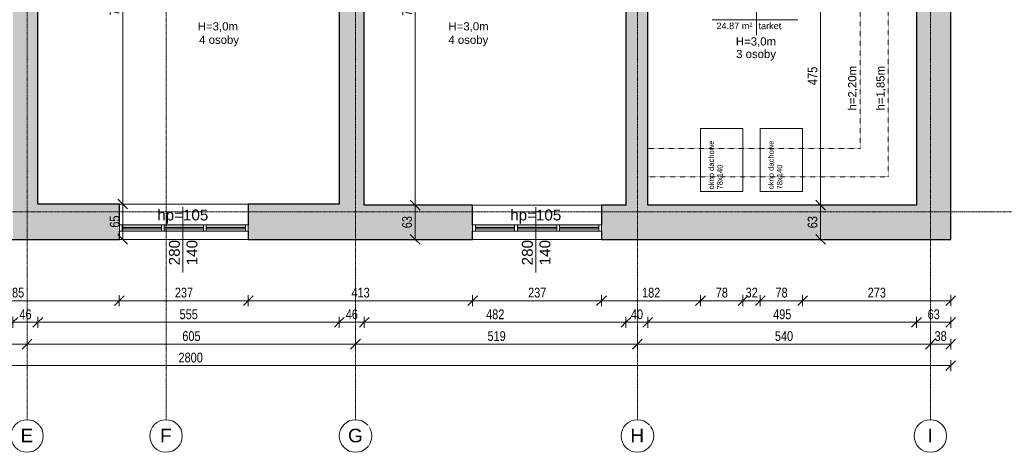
# Model space of a CAD drawing. Header units: centimetres. Extents: x 14827 to 20103, y -10807 to -8443.
# Tile 9 of 21: x 16206 to 18019, y -10807 to -10012. Entities that reach past the tile are written whole.
import ezdxf

# ---------------------------------------------------------------- set-up
doc = ezdxf.new("R2010")
doc.units = ezdxf.units.CM
doc.linetypes.add('Aligning Line 1_8_', pattern=[0.635, 0.3175, -0.3175])
doc.linetypes.add('Linia siatki', pattern=[0.9925, 0.47, -0.2175, 0.0875, -0.2175])
for name, color, linetype, lineweight in [('A-ANNO-DIMS', 211, 'Continuous', 9), ('A-ANNO-DIMS-100', 211, 'Continuous', 9), ('A-AREA-IDEN', 2, 'Continuous', 9), ('A-DETL', 90, 'Continuous', 9), ('A-DETL-THIN', 151, 'Continuous', 9), ('A-GLAZ', 151, 'Continuous', 9), ('A-WALL', 113, 'Continuous', 9), ('A-WALL-PATT', 111, 'Continuous', 25), ('G-ANNO-TEXT', 231, 'Continuous', 9), ('I-WALL', 2, 'Continuous', 9), ('S-GRID', 1, 'Continuous', 9), ('S-GRID-IDEN', 1, 'Continuous', 9)]:
    doc.layers.add(name, color=color, linetype=linetype, lineweight=lineweight)
doc.styles.add('Arial', font='arial.ttf', dxfattribs={"height": 25})
doc.styles.add('Arial_1', font='arial.ttf', dxfattribs={"height": 12})
doc.styles.add('Arial_2', font='arial.ttf', dxfattribs={"width": 0.8, "height": 18})
doc.styles.add('Arial_3', font='arial.ttf', dxfattribs={"height": 10})
doc.styles.add('Arial_4', font='arial.ttf', dxfattribs={"height": 15})
doc.styles.add('Arial_5', font='arial.ttf', dxfattribs={"height": 20})
doc.dimstyles.new('Przekątna_-_1_8_mm_Arial', dxfattribs={"dimscale": 30.48, "dimtxt": 18.364669, "dimasz": 0.590551, "dimexe": 0.328084, "dimexo": 0.0625, "dimgap": 0.016404, "dimtad": 1, "dimdec": 0, "dimdsep": 46, "dimtxsty": 'Arial_2', "dimblk1": 'OBLIQUE', "dimblk2": 'OBLIQUE', "dimsah": 1, "dimcen": 0.09, "dimazin": 0, "dimtfac": 1, "dimtdec": 4, "dimtix": 1, "dimtmove": 0, "dimatfit": 3, "dimfxl": 0.328084, "dimfxlon": 1, "dimtvp": 1, "dimtolj": 1, "dimtzin": 0, "dimarcsym": 2})

# ---------------------------------------------------------------- blocks, each defined once
blk = doc.blocks.new('Aluminum_2 szybowe - 160x140 wymiana-631342-6_Poziom posadzka II pietra')
at = {"layer": 'A-GLAZ'}
h = blk.add_hatch(color=256, dxfattribs=at)
h.paths.add_polyline_path([(-59.7, 20.2), (-132.1, 20.2), (-132.1, 15.7), (-59.7, 15.7)])
h.paths.add_polyline_path([(-132.1, 13.2), (-132.1, 8.7), (-59.7, 8.7), (-59.7, 13.2)])
h = blk.add_hatch(color=256, dxfattribs=at)
h.paths.add_polyline_path([(17.8, 20.2), (-54.6, 20.2), (-54.6, 15.7), (17.8, 15.7)])
h.paths.add_polyline_path([(-54.6, 13.2), (-54.6, 8.7), (17.8, 8.7), (17.8, 13.2)])
at = {"layer": 'A-GLAZ', "lineweight": 18}
for p, q in [((-132.1, 20.2), (-137.2, 20.2)), ((-137.2, 20.2), (-137.2, 8.7)), ((-132.1, 8.7), (-132.1, 20.2)), ((-54.6, 20.2), (-59.7, 20.2)), ((-59.7, 20.2), (-59.7, 8.7)), ((-54.6, 8.7), (-54.6, 20.2)), ((22.8, 20.2), (17.8, 20.2)), ((17.8, 20.2), (17.8, 8.7)), ((22.8, 8.7), (22.8, 20.2)), ((-137.2, 8.7), (-132.1, 8.7)), ((-59.7, 15.7), (-132.1, 15.7)), ((-132.1, 15.7), (-132.1, 13.2)), ((-132.1, 13.2), (-59.7, 13.2)), ((-59.7, 13.2), (-59.7, 15.7)), ((-59.7, 8.7), (-54.6, 8.7)), ((17.8, 15.7), (-54.6, 15.7)), ((-54.6, 15.7), (-54.6, 13.2)), ((-54.6, 13.2), (17.8, 13.2)), ((17.8, 13.2), (17.8, 15.7)), ((17.8, 8.7), (22.8, 8.7))]:
    blk.add_line(p, q, dxfattribs=at)
at = {"layer": 'A-GLAZ'}
for p, q in [((-132.1, 20.2), (-59.7, 20.2)), ((-54.6, 20.2), (17.8, 20.2)), ((-59.7, 8.7), (-132.1, 8.7)), ((17.8, 8.7), (-54.6, 8.7))]:
    blk.add_line(p, q, dxfattribs=at)
blk = doc.blocks.new('Aluminum_2 szybowe - 160x140 wymiana-631481-6_Poziom posadzka II pietra')
at = {"layer": 'A-GLAZ'}
h = blk.add_hatch(color=256, dxfattribs=at)
h.paths.add_polyline_path([(-59.7, -19.2), (-59.7, -14.7), (-132.1, -14.7), (-132.1, -19.2)])
h.paths.add_polyline_path([(-132.1, -12.2), (-59.7, -12.2), (-59.7, -7.7), (-132.1, -7.7)])
h = blk.add_hatch(color=256, dxfattribs=at)
h.paths.add_polyline_path([(17.8, -19.2), (17.8, -14.7), (-54.6, -14.7), (-54.6, -19.2)])
h.paths.add_polyline_path([(-54.6, -12.2), (17.8, -12.2), (17.8, -7.7), (-54.6, -7.7)])
at = {"layer": 'A-GLAZ', "lineweight": 18}
for p, q in [((-137.2, -7.7), (-132.1, -7.7)), ((-137.2, -19.2), (-137.2, -7.7)), ((-132.1, -7.7), (-132.1, -19.2)), ((-132.1, -12.2), (-59.7, -12.2)), ((-132.1, -14.7), (-132.1, -12.2)), ((-59.7, -14.7), (-132.1, -14.7)), ((-59.7, -7.7), (-54.6, -7.7)), ((-59.7, -19.2), (-59.7, -7.7)), ((-59.7, -12.2), (-59.7, -14.7)), ((-54.6, -7.7), (-54.6, -19.2)), ((-54.6, -12.2), (17.8, -12.2)), ((-54.6, -14.7), (-54.6, -12.2)), ((17.8, -14.7), (-54.6, -14.7)), ((17.8, -7.7), (22.8, -7.7)), ((17.8, -19.2), (17.8, -7.7)), ((17.8, -12.2), (17.8, -14.7)), ((22.8, -7.7), (22.8, -19.2)), ((-132.1, -19.2), (-137.2, -19.2)), ((-54.6, -19.2), (-59.7, -19.2)), ((22.8, -19.2), (17.8, -19.2))]:
    blk.add_line(p, q, dxfattribs=at)
at = {"layer": 'A-GLAZ'}
for p, q in [((-59.7, -7.7), (-132.1, -7.7)), ((17.8, -7.7), (-54.6, -7.7)), ((-132.1, -19.2), (-59.7, -19.2)), ((-54.6, -19.2), (17.8, -19.2))]:
    blk.add_line(p, q, dxfattribs=at)
blk = doc.blocks.new('Siatka - M_Symbol siatki - okrąg-11506-6_Poziom posadzka II pietra')
at = {"layer": 'S-GRID-IDEN'}
blk.add_circle((0, 0), 0.3, dxfattribs=at)
blk = doc.blocks.new('Etyk_pom_1_mala - Etyk_pom_1_mala-219433-6_Poziom posadzka II pietra')
at = {"layer": 'A-AREA-IDEN'}
for p, q in [((-0.096, 0.144), (-0.096, -0.378)), ((-0.915, -0.101), (0.666, -0.101))]:
    blk.add_line(p, q, dxfattribs=at)
blk = doc.blocks.new('DIMBLOCK76-6_Poziom posadzka II pietra')
at = {"layer": 'A-ANNO-DIMS-100'}
for p, q in [((16005.1, -10528.5), (15996.1, -10537.5)), ((16005.1, -10528.5), (16005.1, -10518.5)), ((16005.1, -10528.5), (16014.1, -10519.5)), ((16005.1, -10528.5), (16389.6, -10528.5)), ((16005.1, -10528.5), (16005.1, -10538.5)), ((16389.6, -10528.5), (16380.6, -10537.5)), ((16389.6, -10528.5), (16389.6, -10518.5)), ((16389.6, -10528.5), (16398.6, -10519.5)), ((16389.6, -10528.5), (16389.6, -10538.5))]:
    blk.add_line(p, q, dxfattribs=at)
at = {"layer": 'A-ANNO-DIMS-100', "color": 0, "insert": (16180.8, -10504.6), "char_height": 18, "width": 39.668, "attachment_point": 1, "line_spacing_factor": 0.941778, "style": 'Arial_2'}
blk.add_mtext('385', dxfattribs=at)
blk = doc.blocks.new('_Oblique')
at = {"color": 0, "linetype": 'ByBlock', "lineweight": -2}
blk.add_line((-0.5, -0.5), (0.5, 0.5), dxfattribs=at)
blk = doc.blocks.new('DIMBLOCK77-6_Poziom posadzka II pietra')
at = {"layer": 'A-ANNO-DIMS-100'}
for p, q in [((16389.6, -10528.5), (16380.6, -10537.5)), ((16389.6, -10528.5), (16389.6, -10518.5)), ((16389.6, -10528.5), (16398.6, -10519.5)), ((16389.6, -10528.5), (16627.1, -10528.5)), ((16389.6, -10528.5), (16389.6, -10538.5)), ((16627.1, -10528.5), (16618.1, -10537.5)), ((16627.1, -10528.5), (16627.1, -10518.5)), ((16627.1, -10528.5), (16636.1, -10519.5)), ((16627.1, -10528.5), (16627.1, -10538.5))]:
    blk.add_line(p, q, dxfattribs=at)
at = {"layer": 'A-ANNO-DIMS-100', "color": 0, "insert": (16491.8, -10504.6), "char_height": 18, "width": 39.668, "attachment_point": 1, "line_spacing_factor": 0.941778, "style": 'Arial_2'}
blk.add_mtext('237', dxfattribs=at)
blk = doc.blocks.new('DIMBLOCK78-6_Poziom posadzka II pietra')
at = {"layer": 'A-ANNO-DIMS-100'}
for p, q in [((16627.1, -10528.5), (16618.1, -10537.5)), ((16627.1, -10528.5), (16627.1, -10518.5)), ((16627.1, -10528.5), (16636.1, -10519.5)), ((16627.1, -10528.5), (17040.2, -10528.5)), ((16627.1, -10528.5), (16627.1, -10538.5)), ((17040.2, -10528.5), (17031.2, -10537.5)), ((17040.2, -10528.5), (17040.2, -10518.5)), ((17040.2, -10528.5), (17049.2, -10519.5)), ((17040.2, -10528.5), (17040.2, -10538.5))]:
    blk.add_line(p, q, dxfattribs=at)
at = {"layer": 'A-ANNO-DIMS-100', "color": 0, "insert": (16817.1, -10504.6), "char_height": 18, "width": 39.668, "attachment_point": 1, "line_spacing_factor": 0.941778, "style": 'Arial_2'}
blk.add_mtext('413', dxfattribs=at)
blk = doc.blocks.new('DIMBLOCK79-6_Poziom posadzka II pietra')
at = {"layer": 'A-ANNO-DIMS-100'}
for p, q in [((17040.2, -10528.5), (17031.2, -10537.5)), ((17040.2, -10528.5), (17040.2, -10518.5)), ((17040.2, -10528.5), (17049.2, -10519.5)), ((17040.2, -10528.5), (17277.6, -10528.5)), ((17040.2, -10528.5), (17040.2, -10538.5)), ((17277.6, -10528.5), (17268.6, -10537.5)), ((17277.6, -10528.5), (17277.6, -10518.5)), ((17277.6, -10528.5), (17286.6, -10519.5)), ((17277.6, -10528.5), (17277.6, -10538.5))]:
    blk.add_line(p, q, dxfattribs=at)
at = {"layer": 'A-ANNO-DIMS-100', "color": 0, "insert": (17142.4, -10504.6), "char_height": 18, "width": 39.668, "attachment_point": 1, "line_spacing_factor": 0.941778, "style": 'Arial_2'}
blk.add_mtext('237', dxfattribs=at)
blk = doc.blocks.new('DIMBLOCK80-6_Poziom posadzka II pietra')
at = {"layer": 'A-ANNO-DIMS-100'}
for p, q in [((17277.6, -10528.5), (17268.6, -10537.5)), ((17277.6, -10528.5), (17277.6, -10518.5)), ((17277.6, -10528.5), (17286.6, -10519.5)), ((17277.6, -10528.5), (17459.9, -10528.5)), ((17277.6, -10528.5), (17277.6, -10538.5)), ((17459.9, -10528.5), (17450.9, -10537.5)), ((17459.9, -10528.5), (17459.9, -10518.5)), ((17459.9, -10528.5), (17468.9, -10519.5)), ((17459.9, -10528.5), (17459.9, -10538.5))]:
    blk.add_line(p, q, dxfattribs=at)
at = {"layer": 'A-ANNO-DIMS-100', "color": 0, "insert": (17352.2, -10504.6), "char_height": 18, "width": 39.668, "attachment_point": 1, "line_spacing_factor": 0.941778, "style": 'Arial_2'}
blk.add_mtext('182', dxfattribs=at)
blk = doc.blocks.new('DIMBLOCK81-6_Poziom posadzka II pietra')
at = {"layer": 'A-ANNO-DIMS-100'}
for p, q in [((17459.9, -10528.5), (17450.9, -10537.5)), ((17459.9, -10528.5), (17459.9, -10518.5)), ((17459.9, -10528.5), (17468.9, -10519.5)), ((17459.9, -10528.5), (17537.9, -10528.5)), ((17459.9, -10528.5), (17459.9, -10538.5)), ((17537.9, -10528.5), (17528.9, -10537.5)), ((17537.9, -10528.5), (17537.9, -10518.5)), ((17537.9, -10528.5), (17546.9, -10519.5)), ((17537.9, -10528.5), (17537.9, -10538.5))]:
    blk.add_line(p, q, dxfattribs=at)
at = {"layer": 'A-ANNO-DIMS-100', "color": 0, "insert": (17487.9, -10504.6), "char_height": 18, "width": 26.445, "attachment_point": 1, "line_spacing_factor": 0.941778, "style": 'Arial_2'}
blk.add_mtext('78', dxfattribs=at)
blk = doc.blocks.new('DIMBLOCK82-6_Poziom posadzka II pietra')
at = {"layer": 'A-ANNO-DIMS-100'}
for p, q in [((17537.9, -10528.5), (17528.9, -10537.5)), ((17537.9, -10528.5), (17537.9, -10518.5)), ((17537.9, -10528.5), (17546.9, -10519.5)), ((17537.9, -10528.5), (17569.9, -10528.5)), ((17537.9, -10528.5), (17537.9, -10538.5)), ((17569.9, -10528.5), (17560.9, -10537.5)), ((17569.9, -10528.5), (17569.9, -10518.5)), ((17569.9, -10528.5), (17578.9, -10519.5)), ((17569.9, -10528.5), (17569.9, -10538.5))]:
    blk.add_line(p, q, dxfattribs=at)
at = {"layer": 'A-ANNO-DIMS-100', "color": 0, "insert": (17542.9, -10504.6), "char_height": 18, "width": 26.445, "attachment_point": 1, "line_spacing_factor": 0.941778, "style": 'Arial_2'}
blk.add_mtext('32', dxfattribs=at)
blk = doc.blocks.new('DIMBLOCK83-6_Poziom posadzka II pietra')
at = {"layer": 'A-ANNO-DIMS-100'}
for p, q in [((17569.9, -10528.5), (17560.9, -10537.5)), ((17569.9, -10528.5), (17569.9, -10518.5)), ((17569.9, -10528.5), (17578.9, -10519.5)), ((17569.9, -10528.5), (17647.9, -10528.5)), ((17569.9, -10528.5), (17569.9, -10538.5)), ((17647.9, -10528.5), (17638.9, -10537.5)), ((17647.9, -10528.5), (17647.9, -10518.5)), ((17647.9, -10528.5), (17656.9, -10519.5)), ((17647.9, -10528.5), (17647.9, -10538.5))]:
    blk.add_line(p, q, dxfattribs=at)
at = {"layer": 'A-ANNO-DIMS-100', "color": 0, "insert": (17597.9, -10504.6), "char_height": 18, "width": 26.445, "attachment_point": 1, "line_spacing_factor": 0.941778, "style": 'Arial_2'}
blk.add_mtext('78', dxfattribs=at)
blk = doc.blocks.new('DIMBLOCK84-6_Poziom posadzka II pietra')
at = {"layer": 'A-ANNO-DIMS-100'}
for p, q in [((17647.9, -10528.5), (17638.9, -10537.5)), ((17647.9, -10528.5), (17647.9, -10518.5)), ((17647.9, -10528.5), (17656.9, -10519.5)), ((17647.9, -10528.5), (17920.6, -10528.5)), ((17647.9, -10528.5), (17647.9, -10538.5)), ((17920.6, -10528.5), (17911.6, -10537.5)), ((17920.6, -10528.5), (17920.6, -10518.5)), ((17920.6, -10528.5), (17929.6, -10519.5)), ((17920.6, -10528.5), (17920.6, -10538.5))]:
    blk.add_line(p, q, dxfattribs=at)
at = {"layer": 'A-ANNO-DIMS-100', "color": 0, "insert": (17767.7, -10504.6), "char_height": 18, "width": 39.668, "attachment_point": 1, "line_spacing_factor": 0.941778, "style": 'Arial_2'}
blk.add_mtext('273', dxfattribs=at)
blk = doc.blocks.new('DIMBLOCK89-6_Poziom posadzka II pietra')
at = {"layer": 'A-ANNO-DIMS-100'}
for p, q in [((16193.6, -10568.3), (16184.6, -10577.3)), ((16193.6, -10568.3), (16193.6, -10558.3)), ((16193.6, -10568.3), (16202.6, -10559.3)), ((16193.6, -10568.3), (16239.6, -10568.3)), ((16193.6, -10568.3), (16193.6, -10578.3)), ((16239.6, -10568.3), (16230.6, -10577.3)), ((16239.6, -10568.3), (16239.6, -10558.3)), ((16239.6, -10568.3), (16248.6, -10559.3)), ((16239.6, -10568.3), (16239.6, -10578.3))]:
    blk.add_line(p, q, dxfattribs=at)
at = {"layer": 'A-ANNO-DIMS-100', "color": 0, "insert": (16205.6, -10544.5), "char_height": 18, "width": 26.445, "attachment_point": 1, "line_spacing_factor": 0.941778, "style": 'Arial_2'}
blk.add_mtext('46', dxfattribs=at)
blk = doc.blocks.new('DIMBLOCK90-6_Poziom posadzka II pietra')
at = {"layer": 'A-ANNO-DIMS-100'}
for p, q in [((16239.6, -10568.3), (16230.6, -10577.3)), ((16239.6, -10568.3), (16239.6, -10558.3)), ((16239.6, -10568.3), (16248.6, -10559.3)), ((16239.6, -10568.3), (16794.6, -10568.3)), ((16239.6, -10568.3), (16239.6, -10578.3)), ((16794.6, -10568.3), (16785.6, -10577.3)), ((16794.6, -10568.3), (16794.6, -10558.3)), ((16794.6, -10568.3), (16803.6, -10559.3)), ((16794.6, -10568.3), (16794.6, -10578.3))]:
    blk.add_line(p, q, dxfattribs=at)
at = {"layer": 'A-ANNO-DIMS-100', "color": 0, "insert": (16500.6, -10544.5), "char_height": 18, "width": 39.668, "attachment_point": 1, "line_spacing_factor": 0.941778, "style": 'Arial_2'}
blk.add_mtext('555', dxfattribs=at)
blk = doc.blocks.new('DIMBLOCK91-6_Poziom posadzka II pietra')
at = {"layer": 'A-ANNO-DIMS-100'}
for p, q in [((16794.6, -10568.3), (16785.6, -10577.3)), ((16794.6, -10568.3), (16794.6, -10558.3)), ((16794.6, -10568.3), (16803.6, -10559.3)), ((16794.6, -10568.3), (16840.6, -10568.3)), ((16794.6, -10568.3), (16794.6, -10578.3)), ((16840.6, -10568.3), (16831.6, -10577.3)), ((16840.6, -10568.3), (16840.6, -10558.3)), ((16840.6, -10568.3), (16849.6, -10559.3)), ((16840.6, -10568.3), (16840.6, -10578.3))]:
    blk.add_line(p, q, dxfattribs=at)
at = {"layer": 'A-ANNO-DIMS-100', "color": 0, "insert": (16806.6, -10544.5), "char_height": 18, "width": 26.445, "attachment_point": 1, "line_spacing_factor": 0.941778, "style": 'Arial_2'}
blk.add_mtext('46', dxfattribs=at)
blk = doc.blocks.new('DIMBLOCK92-6_Poziom posadzka II pietra')
at = {"layer": 'A-ANNO-DIMS-100'}
for p, q in [((16840.6, -10568.3), (16831.6, -10577.3)), ((16840.6, -10568.3), (16840.6, -10558.3)), ((16840.6, -10568.3), (16849.6, -10559.3)), ((16840.6, -10568.3), (17322.6, -10568.3)), ((16840.6, -10568.3), (16840.6, -10578.3)), ((17322.6, -10568.3), (17313.6, -10577.3)), ((17322.6, -10568.3), (17322.6, -10558.3)), ((17322.6, -10568.3), (17331.6, -10559.3)), ((17322.6, -10568.3), (17322.6, -10578.3))]:
    blk.add_line(p, q, dxfattribs=at)
at = {"layer": 'A-ANNO-DIMS-100', "color": 0, "insert": (17065.1, -10544.5), "char_height": 18, "width": 39.668, "attachment_point": 1, "line_spacing_factor": 0.941778, "style": 'Arial_2'}
blk.add_mtext('482', dxfattribs=at)
blk = doc.blocks.new('DIMBLOCK93-6_Poziom posadzka II pietra')
at = {"layer": 'A-ANNO-DIMS-100'}
for p, q in [((17322.6, -10568.3), (17313.6, -10577.3)), ((17322.6, -10568.3), (17322.6, -10558.3)), ((17322.6, -10568.3), (17331.6, -10559.3)), ((17322.6, -10568.3), (17362.6, -10568.3)), ((17322.6, -10568.3), (17322.6, -10578.3)), ((17362.6, -10568.3), (17353.6, -10577.3)), ((17362.6, -10568.3), (17362.6, -10558.3)), ((17362.6, -10568.3), (17371.6, -10559.3)), ((17362.6, -10568.3), (17362.6, -10578.3))]:
    blk.add_line(p, q, dxfattribs=at)
at = {"layer": 'A-ANNO-DIMS-100', "color": 0, "insert": (17331.6, -10544.5), "char_height": 18, "width": 26.445, "attachment_point": 1, "line_spacing_factor": 0.941778, "style": 'Arial_2'}
blk.add_mtext('40', dxfattribs=at)
blk = doc.blocks.new('DIMBLOCK94-6_Poziom posadzka II pietra')
at = {"layer": 'A-ANNO-DIMS-100'}
for p, q in [((17362.6, -10568.3), (17353.6, -10577.3)), ((17362.6, -10568.3), (17362.6, -10558.3)), ((17362.6, -10568.3), (17371.6, -10559.3)), ((17362.6, -10568.3), (17857.6, -10568.3)), ((17362.6, -10568.3), (17362.6, -10578.3)), ((17857.6, -10568.3), (17848.6, -10577.3)), ((17857.6, -10568.3), (17857.6, -10558.3)), ((17857.6, -10568.3), (17866.6, -10559.3)), ((17857.6, -10568.3), (17857.6, -10578.3))]:
    blk.add_line(p, q, dxfattribs=at)
at = {"layer": 'A-ANNO-DIMS-100', "color": 0, "insert": (17593.6, -10544.5), "char_height": 18, "width": 39.668, "attachment_point": 1, "line_spacing_factor": 0.941778, "style": 'Arial_2'}
blk.add_mtext('495', dxfattribs=at)
blk = doc.blocks.new('DIMBLOCK95-6_Poziom posadzka II pietra')
at = {"layer": 'A-ANNO-DIMS-100'}
for p, q in [((17857.6, -10568.3), (17848.6, -10577.3)), ((17857.6, -10568.3), (17857.6, -10558.3)), ((17857.6, -10568.3), (17866.6, -10559.3)), ((17857.6, -10568.3), (17920.6, -10568.3)), ((17857.6, -10568.3), (17857.6, -10578.3)), ((17920.6, -10568.3), (17911.6, -10577.3)), ((17920.6, -10568.3), (17920.6, -10558.3)), ((17920.6, -10568.3), (17929.6, -10559.3)), ((17920.6, -10568.3), (17920.6, -10578.3))]:
    blk.add_line(p, q, dxfattribs=at)
at = {"layer": 'A-ANNO-DIMS-100', "color": 0, "insert": (17878.1, -10544.5), "char_height": 18, "width": 26.445, "attachment_point": 1, "line_spacing_factor": 0.941778, "style": 'Arial_2'}
blk.add_mtext('63', dxfattribs=at)
blk = doc.blocks.new('DIMBLOCK98-6_Poziom posadzka II pietra')
at = {"layer": 'A-ANNO-DIMS-100'}
for p, q in [((15688.6, -10608.5), (15688.6, -10598.5)), ((15688.6, -10608.5), (15697.6, -10599.5)), ((16219.6, -10608.5), (16219.6, -10598.5)), ((16219.6, -10608.5), (16228.6, -10599.5)), ((15688.6, -10608.5), (15679.6, -10617.5)), ((15688.6, -10608.5), (16219.6, -10608.5)), ((15688.6, -10608.5), (15688.6, -10618.5)), ((16219.6, -10608.5), (16210.6, -10617.5)), ((16219.6, -10608.5), (16219.6, -10618.5))]:
    blk.add_line(p, q, dxfattribs=at)
at = {"layer": 'A-ANNO-DIMS-100', "color": 0, "insert": (15937.6, -10584.6), "char_height": 18, "width": 39.668, "attachment_point": 1, "line_spacing_factor": 0.941778, "style": 'Arial_2'}
blk.add_mtext('531', dxfattribs=at)
blk = doc.blocks.new('DIMBLOCK99-6_Poziom posadzka II pietra')
at = {"layer": 'A-ANNO-DIMS-100'}
for p, q in [((16219.6, -10608.5), (16219.6, -10598.5)), ((16219.6, -10608.5), (16228.6, -10599.5)), ((16824.6, -10608.5), (16824.6, -10598.5)), ((16824.6, -10608.5), (16833.6, -10599.5)), ((16219.6, -10608.5), (16210.6, -10617.5)), ((16219.6, -10608.5), (16824.6, -10608.5)), ((16219.6, -10608.5), (16219.6, -10618.5)), ((16824.6, -10608.5), (16815.6, -10617.5)), ((16824.6, -10608.5), (16824.6, -10618.5))]:
    blk.add_line(p, q, dxfattribs=at)
at = {"layer": 'A-ANNO-DIMS-100', "color": 0, "insert": (16505.6, -10584.6), "char_height": 18, "width": 39.668, "attachment_point": 1, "line_spacing_factor": 0.941778, "style": 'Arial_2'}
blk.add_mtext('605', dxfattribs=at)
blk = doc.blocks.new('DIMBLOCK100-6_Poziom posadzka II pietra')
at = {"layer": 'A-ANNO-DIMS-100'}
for p, q in [((16824.6, -10608.5), (16824.6, -10598.5)), ((16824.6, -10608.5), (16833.6, -10599.5)), ((17343.6, -10608.5), (17343.6, -10598.5)), ((17343.6, -10608.5), (17352.6, -10599.5)), ((16824.6, -10608.5), (16815.6, -10617.5)), ((16824.6, -10608.5), (17343.6, -10608.5)), ((16824.6, -10608.5), (16824.6, -10618.5)), ((17343.6, -10608.5), (17334.6, -10617.5)), ((17343.6, -10608.5), (17343.6, -10618.5))]:
    blk.add_line(p, q, dxfattribs=at)
at = {"layer": 'A-ANNO-DIMS-100', "color": 0, "insert": (17067.6, -10584.6), "char_height": 18, "width": 39.668, "attachment_point": 1, "line_spacing_factor": 0.941778, "style": 'Arial_2'}
blk.add_mtext('519', dxfattribs=at)
blk = doc.blocks.new('DIMBLOCK101-6_Poziom posadzka II pietra')
at = {"layer": 'A-ANNO-DIMS-100'}
for p, q in [((17343.6, -10608.5), (17343.6, -10598.5)), ((17343.6, -10608.5), (17352.6, -10599.5)), ((17883.1, -10608.5), (17883.1, -10598.5)), ((17883.1, -10608.5), (17892.1, -10599.5)), ((17343.6, -10608.5), (17334.6, -10617.5)), ((17343.6, -10608.5), (17883.1, -10608.5)), ((17343.6, -10608.5), (17343.6, -10618.5)), ((17883.1, -10608.5), (17874.1, -10617.5)), ((17883.1, -10608.5), (17883.1, -10618.5))]:
    blk.add_line(p, q, dxfattribs=at)
at = {"layer": 'A-ANNO-DIMS-100', "color": 0, "insert": (17596.8, -10584.6), "char_height": 18, "width": 39.668, "attachment_point": 1, "line_spacing_factor": 0.941778, "style": 'Arial_2'}
blk.add_mtext('540', dxfattribs=at)
blk = doc.blocks.new('DIMBLOCK102-6_Poziom posadzka II pietra')
at = {"layer": 'A-ANNO-DIMS-100'}
for p, q in [((17883.1, -10608.5), (17883.1, -10598.5)), ((17883.1, -10608.5), (17892.1, -10599.5)), ((17920.6, -10608.5), (17920.6, -10598.5)), ((17920.6, -10608.5), (17929.6, -10599.5)), ((17883.1, -10608.5), (17874.1, -10617.5)), ((17883.1, -10608.5), (17920.6, -10608.5)), ((17883.1, -10608.5), (17883.1, -10618.5)), ((17920.6, -10608.5), (17911.6, -10617.5)), ((17920.6, -10608.5), (17920.6, -10618.5))]:
    blk.add_line(p, q, dxfattribs=at)
at = {"layer": 'A-ANNO-DIMS-100', "color": 0, "insert": (17890.9, -10584.6), "char_height": 18, "width": 26.445, "attachment_point": 1, "line_spacing_factor": 0.941778, "style": 'Arial_2'}
blk.add_mtext('38', dxfattribs=at)
blk = doc.blocks.new('DIMBLOCK103-6_Poziom posadzka II pietra')
at = {"layer": 'A-ANNO-DIMS-100'}
for p, q in [((15120.6, -10648), (15120.6, -10638)), ((15120.6, -10648), (15129.6, -10639)), ((17920.6, -10648), (17920.6, -10638)), ((17920.6, -10648), (17929.6, -10639)), ((15120.6, -10648), (15111.6, -10657)), ((15120.6, -10648), (17920.6, -10648)), ((15120.6, -10648), (15120.6, -10658)), ((17920.6, -10648), (17911.6, -10657)), ((17920.6, -10648), (17920.6, -10658))]:
    blk.add_line(p, q, dxfattribs=at)
at = {"layer": 'A-ANNO-DIMS-100', "color": 0, "insert": (16498.6, -10624.1), "char_height": 18, "width": 52.89, "attachment_point": 1, "line_spacing_factor": 0.941778, "style": 'Arial_2'}
blk.add_mtext('2800', dxfattribs=at)
blk = doc.blocks.new('DIMBLOCK196-6_Poziom posadzka II pietra')
at = {"layer": 'A-ANNO-DIMS-100'}
for p, q in [((17681, -10352.7), (17671, -10352.7)), ((17681, -10352.7), (17672, -10343.7)), ((17681, -10415.7), (17681, -10352.7)), ((17681, -10352.7), (17690, -10361.7)), ((17681, -10352.7), (17691, -10352.7)), ((17681, -10415.7), (17672, -10406.7)), ((17681, -10415.7), (17671, -10415.7)), ((17681, -10415.7), (17690, -10424.7)), ((17681, -10415.7), (17691, -10415.7))]:
    blk.add_line(p, q, dxfattribs=at)
at = {"layer": 'A-ANNO-DIMS-100', "color": 0, "insert": (17657.1, -10395.2), "char_height": 18, "width": 26.445, "attachment_point": 1, "rotation": 90, "line_spacing_factor": 0.941778, "style": 'Arial_2'}
blk.add_mtext('63', dxfattribs=at)
blk = doc.blocks.new('DIMBLOCK197-6_Poziom posadzka II pietra')
at = {"layer": 'A-ANNO-DIMS-100'}
for p, q in [((17681, -9877.7), (17671, -9877.7)), ((17681, -9877.7), (17672, -9868.7)), ((17681, -10352.7), (17681, -9877.7)), ((17681, -9877.7), (17690, -9886.7)), ((17681, -9877.7), (17691, -9877.7)), ((17681, -10352.7), (17671, -10352.7)), ((17681, -10352.7), (17672, -10343.7)), ((17681, -10352.7), (17690, -10361.7)), ((17681, -10352.7), (17691, -10352.7))]:
    blk.add_line(p, q, dxfattribs=at)
at = {"layer": 'A-ANNO-DIMS-100', "color": 0, "insert": (17657.1, -10131.7), "char_height": 18, "width": 39.668, "attachment_point": 1, "rotation": 90, "line_spacing_factor": 0.941778, "style": 'Arial_2'}
blk.add_mtext('475', dxfattribs=at)
blk = doc.blocks.new('DIMBLOCK219-6_Poziom posadzka II pietra')
at = {"layer": 'A-ANNO-DIMS-100'}
for p, q in [((16934.3, -10352.7), (16924.3, -10352.7)), ((16934.3, -10352.7), (16925.3, -10343.7)), ((16934.3, -10415.7), (16934.3, -10352.7)), ((16934.3, -10352.7), (16943.3, -10361.7)), ((16934.3, -10352.7), (16944.3, -10352.7)), ((16934.3, -10415.7), (16925.3, -10406.7)), ((16934.3, -10415.7), (16924.3, -10415.7)), ((16934.3, -10415.7), (16943.3, -10424.7)), ((16934.3, -10415.7), (16944.3, -10415.7))]:
    blk.add_line(p, q, dxfattribs=at)
at = {"layer": 'A-ANNO-DIMS-100', "color": 0, "insert": (16910.5, -10395.2), "char_height": 18, "width": 26.445, "attachment_point": 1, "rotation": 90, "line_spacing_factor": 0.941778, "style": 'Arial_2'}
blk.add_mtext('63', dxfattribs=at)
blk = doc.blocks.new('DIMBLOCK220-6_Poziom posadzka II pietra')
at = {"layer": 'A-ANNO-DIMS-100'}
for p, q in [((16934.3, -9623.7), (16924.3, -9623.7)), ((16934.3, -9623.7), (16925.3, -9614.7)), ((16934.3, -10352.7), (16934.3, -9623.7)), ((16934.3, -9623.7), (16943.3, -9632.7)), ((16934.3, -9623.7), (16944.3, -9623.7)), ((16934.3, -10352.7), (16924.3, -10352.7)), ((16934.3, -10352.7), (16925.3, -10343.7)), ((16934.3, -10352.7), (16943.3, -10361.7)), ((16934.3, -10352.7), (16944.3, -10352.7))]:
    blk.add_line(p, q, dxfattribs=at)
at = {"layer": 'A-ANNO-DIMS-100', "color": 0, "insert": (16910.5, -10004.7), "char_height": 18, "width": 39.668, "attachment_point": 1, "rotation": 90, "line_spacing_factor": 0.941778, "style": 'Arial_2'}
blk.add_mtext('729', dxfattribs=at)
blk = doc.blocks.new('DIMBLOCK240-6_Poziom posadzka II pietra')
at = {"layer": 'A-ANNO-DIMS-100'}
for p, q in [((16395.8, -10350.7), (16385.8, -10350.7)), ((16395.8, -10350.7), (16386.8, -10341.7)), ((16395.8, -10415.7), (16395.8, -10350.7)), ((16395.8, -10350.7), (16404.8, -10359.7)), ((16395.8, -10350.7), (16405.8, -10350.7)), ((16395.8, -10415.7), (16386.8, -10406.7)), ((16395.8, -10415.7), (16385.8, -10415.7)), ((16395.8, -10415.7), (16404.8, -10424.7)), ((16395.8, -10415.7), (16405.8, -10415.7))]:
    blk.add_line(p, q, dxfattribs=at)
at = {"layer": 'A-ANNO-DIMS-100', "color": 0, "insert": (16371.9, -10394.2), "char_height": 18, "width": 26.445, "attachment_point": 1, "rotation": 90, "line_spacing_factor": 0.941778, "style": 'Arial_2'}
blk.add_mtext('65', dxfattribs=at)
blk = doc.blocks.new('DIMBLOCK241-6_Poziom posadzka II pietra')
at = {"layer": 'A-ANNO-DIMS-100'}
for p, q in [((16395.8, -9623.7), (16385.8, -9623.7)), ((16395.8, -9623.7), (16386.8, -9614.7)), ((16395.8, -10350.7), (16395.8, -9623.7)), ((16395.8, -9623.7), (16404.8, -9632.7)), ((16395.8, -9623.7), (16405.8, -9623.7)), ((16395.8, -10350.7), (16385.8, -10350.7)), ((16395.8, -10350.7), (16386.8, -10341.7)), ((16395.8, -10350.7), (16404.8, -10359.7)), ((16395.8, -10350.7), (16405.8, -10350.7))]:
    blk.add_line(p, q, dxfattribs=at)
at = {"layer": 'A-ANNO-DIMS-100', "color": 0, "insert": (16371.9, -10003.7), "char_height": 18, "width": 39.668, "attachment_point": 1, "rotation": 90, "line_spacing_factor": 0.941778, "style": 'Arial_2'}
blk.add_mtext('727', dxfattribs=at)

msp = doc.modelspace()

# ---------------------------------------------------------------- hatches: boundary and pattern name
at = {"layer": 'A-WALL-PATT', "lineweight": 9}
h = msp.add_hatch(color=256, dxfattribs=at)
h.paths.add_polyline_path([(16193.62, -10415.71), (16239.62, -10415.71), (16239.62, -9569.71), (16193.62, -9569.71), (16193.62, -10350.71)])
h.paths.add_polyline_path([(16193.62, -9424.71), (16239.62, -9424.71), (16239.62, -8812.71), (16193.62, -8812.71), (16193.62, -9424.22)])
h = msp.add_hatch(color=256, dxfattribs=at)
h.paths.add_polyline_path([(16794.62, -10352.71), (16840.62, -10352.71), (16840.62, -9563.71), (16794.62, -9563.71), (16794.62, -10350.71)])
h.paths.add_polyline_path([(16794.62, -9418.71), (16840.62, -9418.71), (16840.62, -8812.71), (16794.62, -8812.71), (16794.62, -9364.86)])
for points in [[(17920.62, -10352.71), (17920.62, -8842.71), (17857.62, -8842.71), (17857.62, -10352.71)], [(17920.62, -10415.71), (17920.62, -10352.71), (17342.62, -10352.71), (17342.62, -10415.71), (17439.43, -10415.71)]]:
    msp.add_hatch(color=256, dxfattribs=at).paths.add_polyline_path(points)
h = msp.add_hatch(color=256, dxfattribs=at)
h.paths.add_polyline_path([(17322.62, -10352.71), (17362.62, -10352.71), (17362.62, -9623.71), (17322.62, -9623.71), (17322.62, -9662.77)])
h.paths.add_polyline_path([(17322.62, -9396.71), (17362.62, -9396.71), (17362.62, -8905.71), (17322.62, -8905.71), (17322.62, -9364.86)])
h = msp.add_hatch(color=256, dxfattribs=at)
h.paths.add_polyline_path([(16627.08, -10415.71), (16794.62, -10415.71), (16794.62, -10350.71), (16627.08, -10350.71), (16627.08, -10400.71)])
h.paths.add_polyline_path([(16239.62, -10415.71), (16389.62, -10415.71), (16389.62, -10350.71), (16239.62, -10350.71), (16239.62, -10400.71)])
h = msp.add_hatch(color=256, dxfattribs=at)
h.paths.add_polyline_path([(17284.29, -10415.71), (17342.62, -10415.71), (17342.62, -10352.71), (17277.62, -10352.71), (17277.62, -10415.71)])
h.paths.add_polyline_path([(16794.62, -10415.71), (17040.16, -10415.71), (17040.16, -10352.71), (16794.62, -10352.71)])

# ---------------------------------------------------------------- linework, layer by layer
at = {"layer": 'A-DETL', "linetype": 'Aligning Line 1_8_'}
for p, q in [((17805.62, -8957.71), (17805.62, -10300.71)), ((17753.62, -9009.71), (17753.62, -10248.71)), ((17753.62, -10248.71), (17362.62, -10248.71)), ((17805.62, -10300.71), (17362.62, -10300.71))]:
    msp.add_line(p, q, dxfattribs=at)
at = {"layer": 'A-DETL-THIN'}
for p, q in [((17459.92, -10211.46), (17537.92, -10211.46)), ((17459.92, -10327.46), (17459.92, -10211.46)), ((17537.92, -10211.46), (17537.92, -10327.46)), ((17569.92, -10211.46), (17647.92, -10211.46)), ((17569.92, -10327.46), (17569.92, -10211.46)), ((17647.92, -10211.46), (17647.92, -10327.46)), ((17537.92, -10327.46), (17459.92, -10327.46)), ((17647.92, -10327.46), (17569.92, -10327.46)), ((16506.62, -10476.48), (16506.62, -10356.48)), ((17156.62, -10476.48), (17156.62, -10356.48))]:
    msp.add_line(p, q, dxfattribs=at)
at = {"layer": 'A-WALL', "lineweight": 25}
for p, q in [((17920.62, -10415.71), (17920.62, -8842.71)), ((16239.62, -10350.71), (16239.62, -9623.71)), ((16794.62, -9623.71), (16794.62, -10350.71)), ((16840.62, -10352.71), (16840.62, -9623.71)), ((17857.62, -9877.71), (17857.62, -10352.71)), ((16389.62, -10350.71), (16239.62, -10350.71)), ((16389.62, -10389.28), (16389.62, -10350.71)), ((16794.62, -10350.71), (16627.08, -10350.71)), ((16627.08, -10350.71), (16627.08, -10389.28)), ((17040.16, -10352.71), (16840.62, -10352.71)), ((17040.16, -10389.28), (17040.16, -10352.71)), ((17322.62, -10352.71), (17277.62, -10352.71)), ((17277.62, -10352.71), (17277.62, -10389.28)), ((17857.62, -10352.71), (17362.62, -10352.71)), ((16389.62, -10415.71), (16389.62, -10400.71)), ((16627.08, -10400.71), (16627.08, -10415.71)), ((17040.16, -10415.71), (17040.16, -10400.71)), ((17277.62, -10400.71), (17277.62, -10415.71)), ((16005.08, -10415.71), (16389.62, -10415.71)), ((16627.08, -10415.71), (17040.16, -10415.71)), ((17277.62, -10415.71), (17920.62, -10415.71))]:
    msp.add_line(p, q, dxfattribs=at)
at = {"layer": 'A-WALL'}
for p, q in [((16389.62, -10350.71), (16627.08, -10350.71)), ((17040.16, -10352.71), (17277.62, -10352.71)), ((16627.08, -10415.71), (16389.62, -10415.71)), ((17277.62, -10415.71), (17040.16, -10415.71))]:
    msp.add_line(p, q, dxfattribs=at)
at = {"layer": 'I-WALL', "lineweight": 25}
for p, q in [((17322.62, -9623.71), (17322.62, -10352.71)), ((17362.62, -10352.71), (17362.62, -9623.71))]:
    msp.add_line(p, q, dxfattribs=at)
at = {"layer": 'S-GRID', "linetype": 'Linia siatki'}
for p, q in [((16219.62, -8443.11), (16219.62, -10747.39)), ((16475.62, -8443.11), (16475.62, -10747.39)), ((16824.62, -8443.11), (16824.62, -10747.39)), ((17343.62, -8443.11), (17343.62, -10747.39)), ((17883.12, -8443.11), (17883.12, -10747.39)), ((14827.42, -10364.96), (18350.45, -10364.96))]:
    msp.add_line(p, q, dxfattribs=at)

# ---------------------------------------------------------------- block references
at = {"layer": 'A-AREA-IDEN', "xscale": 99.99999999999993, "yscale": 99.99999999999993, "zscale": 99.99999999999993}
msp.add_blockref('Etyk_pom_1_mala - Etyk_pom_1_mala-219433-6_Poziom posadzka II pietra', (17572.55, -10001.96), dxfattribs=at)
at = {"layer": 'A-GLAZ', "rotation": 180}
for p in [(16412.46, -10380.56), (16489.92, -10380.56)]:
    msp.add_blockref('Aluminum_2 szybowe - 160x140 wymiana-631342-6_Poziom posadzka II pietra', p, dxfattribs=at)
at = {"layer": 'A-GLAZ'}
for p in [(17177.32, -10381.56), (17254.78, -10381.56)]:
    msp.add_blockref('Aluminum_2 szybowe - 160x140 wymiana-631481-6_Poziom posadzka II pietra', p, dxfattribs=at)
at = {"layer": 'S-GRID-IDEN', "xscale": 99.99999999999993, "yscale": 99.99999999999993, "zscale": 99.99999999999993, "rotation": 180}
for p in [(16219.62, -10777.39), (16475.62, -10777.39), (16824.62, -10777.39), (17343.62, -10777.39), (17883.12, -10777.39)]:
    msp.add_blockref('Siatka - M_Symbol siatki - okrąg-11506-6_Poziom posadzka II pietra', p, dxfattribs=at)

# ---------------------------------------------------------------- texts
at = {"layer": 'A-AREA-IDEN', "char_height": 12, "attachment_point": 1, "style": 'Arial_1'}
for s, insert, width in [('24.87 m²', (17489.22, -10016.96), 85.7806), ('tarket', (17566.64, -10016.96), 55.3164)]:
    msp.add_mtext(s, dxfattribs=dict(at, insert=insert, width=width))
at = {"layer": 'G-ANNO-TEXT', "color": 7, "attachment_point": 1}
for s, insert, char_height, width, style in [('H=3,0m', (16534.08, -10016.31), 15, 91.3924, 'Arial_4'), ('H=3,0m', (16995.71, -10016.31), 15, 91.3924, 'Arial_4'), ('4 osoby', (16536.64, -10041.07), 15, 87.3839, 'Arial_4'), ('4 osoby', (16995.56, -10041.07), 15, 87.3839, 'Arial_4'), ('H=3,0m', (17524.98, -10044.05), 15, 91.3924, 'Arial_4'), ('3 osoby', (17525.49, -10067.21), 15, 87.3839, 'Arial_4'), ('hp=105', (16459.46, -10360.86), 20, 116.2447, 'Arial_5'), ('hp=105', (17109.46, -10360.86), 20, 116.2447, 'Arial_5')]:
    msp.add_mtext(s, dxfattribs=dict(at, insert=insert, char_height=char_height, width=width, style=style))
at = {"layer": 'G-ANNO-TEXT', "color": 7, "attachment_point": 1, "rotation": 90}
for s, insert, char_height, width, style in [('h=2,20m', (17731.69, -10178.76), 15, 101.8143, 'Arial_4'), ('h=1,85m', (17783.69, -10178.76), 15, 101.8143, 'Arial_4'), ('okno dachowe ', (17474.63, -10323.96), 10, 113.0379, 'Arial_3'), ('okno dachowe ', (17584.63, -10323.96), 10, 113.0379, 'Arial_3'), ('78x140', (17490.5, -10323.96), 10, 56.1181, 'Arial_3'), ('78x140', (17600.5, -10323.96), 10, 56.1181, 'Arial_3'), ('280', (16480.95, -10463.44), 20, 57.7215, 'Arial_5'), ('140', (16513.36, -10463.44), 20, 57.7215, 'Arial_5'), ('280', (17130.95, -10463.44), 20, 57.7215, 'Arial_5'), ('140', (17163.36, -10463.44), 20, 57.7215, 'Arial_5')]:
    msp.add_mtext(s, dxfattribs=dict(at, insert=insert, char_height=char_height, width=width, style=style))

# ---------------------------------------------------------------- dimensions: what is measured, and where the dimension line sits
at = {"layer": 'A-ANNO-DIMS'}
for base, p1, p2, override, picture, middle in [((16395.78, -9623.71), (16385.78, -10350.71), (16385.78, -9623.71), {"dimpost": '<>', "dimfxl": 727}, 'DIMBLOCK241-6_Poziom posadzka II pietra', (16386.25, -9987.21)), ((16934.33, -9623.71), (16924.33, -10352.71), (16924.33, -9623.71), {"dimpost": '<>', "dimfxl": 729}, 'DIMBLOCK220-6_Poziom posadzka II pietra', (16924.64, -9988.21)), ((17680.98, -9877.71), (17670.98, -10352.71), (17670.98, -9877.71), {"dimpost": '<>', "dimfxl": 475}, 'DIMBLOCK197-6_Poziom posadzka II pietra', (17671.33, -10115.21)), ((16395.78, -10350.71), (16385.78, -10415.71), (16385.78, -10350.71), {"dimpost": '<>', "dimfxl": 65}, 'DIMBLOCK240-6_Poziom posadzka II pietra', (16386.09, -10383.21)), ((16934.33, -10352.71), (16924.33, -10415.71), (16924.33, -10352.71), {"dimpost": '<>', "dimfxl": 63}, 'DIMBLOCK219-6_Poziom posadzka II pietra', (16924.64, -10384.21)), ((17680.98, -10352.71), (17670.98, -10415.71), (17670.98, -10352.71), {"dimpost": '<>', "dimfxl": 63}, 'DIMBLOCK196-6_Poziom posadzka II pietra', (17671.29, -10384.21))]:
    dim = msp.add_linear_dim(base=base, p1=p1, p2=p2, angle=90, dimstyle='Przekątna_-_1_8_mm_Arial', override=override, dxfattribs=at)
    dim.commit()
    dim.dimension.update_dxf_attribs({"geometry": picture, "text_midpoint": middle})
for base, p1, p2, override, picture, middle in [((16389.62, -10528.46), (16005.08, -10518.46), (16389.62, -10518.46), {"dimpost": '<>', "dimfxl": 384.54}, 'DIMBLOCK76-6_Poziom posadzka II pietra', (16197.35, -10518.77)), ((16627.08, -10528.46), (16389.62, -10518.46), (16627.08, -10518.46), {"dimpost": '<>', "dimfxl": 237.46}, 'DIMBLOCK77-6_Poziom posadzka II pietra', (16508.35, -10518.77)), ((17040.16, -10528.46), (16627.08, -10518.46), (17040.16, -10518.46), {"dimpost": '<>', "dimfxl": 413.08}, 'DIMBLOCK78-6_Poziom posadzka II pietra', (16833.62, -10518.77)), ((17277.62, -10528.46), (17040.16, -10518.46), (17277.62, -10518.46), {"dimpost": '<>', "dimfxl": 237.46}, 'DIMBLOCK79-6_Poziom posadzka II pietra', (17158.89, -10518.77)), ((17459.92, -10528.46), (17277.62, -10518.46), (17459.92, -10518.46), {"dimpost": '<>', "dimfxl": 182.296342}, 'DIMBLOCK80-6_Poziom posadzka II pietra', (17368.77, -10518.77)), ((17537.92, -10528.46), (17459.92, -10518.46), (17537.92, -10518.46), {"dimpost": '<>', "dimfxl": 78}, 'DIMBLOCK81-6_Poziom posadzka II pietra', (17498.92, -10518.77)), ((17569.92, -10528.46), (17537.92, -10518.46), (17569.92, -10518.46), {"dimpost": '<>', "dimfxl": 32}, 'DIMBLOCK82-6_Poziom posadzka II pietra', (17553.92, -10518.77)), ((17647.92, -10528.46), (17569.92, -10518.46), (17647.92, -10518.46), {"dimpost": '<>', "dimfxl": 78}, 'DIMBLOCK83-6_Poziom posadzka II pietra', (17608.92, -10518.77)), ((17920.62, -10528.46), (17647.92, -10518.46), (17920.62, -10518.46), {"dimpost": '<>', "dimfxl": 272.703658}, 'DIMBLOCK84-6_Poziom posadzka II pietra', (17784.27, -10518.77)), ((16239.62, -10568.33), (16193.62, -10558.33), (16239.62, -10558.33), {"dimpost": '<>', "dimfxl": 46}, 'DIMBLOCK89-6_Poziom posadzka II pietra', (16216.62, -10558.64)), ((16794.62, -10568.33), (16239.62, -10558.33), (16794.62, -10558.33), {"dimpost": '<>', "dimfxl": 555}, 'DIMBLOCK90-6_Poziom posadzka II pietra', (16517.12, -10558.68)), ((16840.62, -10568.33), (16794.62, -10558.33), (16840.62, -10558.33), {"dimpost": '<>', "dimfxl": 46}, 'DIMBLOCK91-6_Poziom posadzka II pietra', (16817.62, -10558.64)), ((17322.62, -10568.33), (16840.62, -10558.33), (17322.62, -10558.33), {"dimpost": '<>', "dimfxl": 482}, 'DIMBLOCK92-6_Poziom posadzka II pietra', (17081.62, -10558.64)), ((17362.62, -10568.33), (17322.62, -10558.33), (17362.62, -10558.33), {"dimpost": '<>', "dimfxl": 40}, 'DIMBLOCK93-6_Poziom posadzka II pietra', (17342.62, -10558.64)), ((17857.62, -10568.33), (17362.62, -10558.33), (17857.62, -10558.33), {"dimpost": '<>', "dimfxl": 495}, 'DIMBLOCK94-6_Poziom posadzka II pietra', (17610.12, -10558.64)), ((17920.62, -10568.33), (17857.62, -10558.33), (17920.62, -10558.33), {"dimpost": '<>', "dimfxl": 63}, 'DIMBLOCK95-6_Poziom posadzka II pietra', (17889.12, -10558.64)), ((16219.62, -10608.46), (15688.62, -10598.46), (16219.62, -10598.46), {"dimpost": '<>', "dimfxl": 531}, 'DIMBLOCK98-6_Poziom posadzka II pietra', (15954.12, -10598.77)), ((16824.62, -10608.46), (16219.62, -10598.46), (16824.62, -10598.46), {"dimpost": '<>', "dimfxl": 605}, 'DIMBLOCK99-6_Poziom posadzka II pietra', (16522.12, -10598.77)), ((17343.62, -10608.46), (16824.62, -10598.46), (17343.62, -10598.46), {"dimpost": '<>', "dimfxl": 519}, 'DIMBLOCK100-6_Poziom posadzka II pietra', (17084.12, -10598.77)), ((17883.12255481, -10608.46402927), (17343.62255481, -10598.46402927), (17883.12255481, -10598.46402927), {"dimpost": '<>', "dimfxl": 539.5}, 'DIMBLOCK101-6_Poziom posadzka II pietra', (17613.37255481, -10598.77371544)), ((17920.62255481, -10608.46402927), (17883.12255481, -10598.46402927), (17920.62255481, -10598.46402927), {"dimpost": '<>', "dimfxl": 37.5}, 'DIMBLOCK102-6_Poziom posadzka II pietra', (17901.87255481, -10598.76757629)), ((17920.62, -10647.96), (15120.62, -10637.96), (17920.62, -10637.96), {"dimpost": '<>', "dimfxl": 2800}, 'DIMBLOCK103-6_Poziom posadzka II pietra', (16520.62, -10638.27))]:
    dim = msp.add_linear_dim(base=base, p1=p1, p2=p2, dimstyle='Przekątna_-_1_8_mm_Arial', override=override, dxfattribs=at)
    dim.commit()
    dim.dimension.update_dxf_attribs({"geometry": picture, "text_midpoint": middle})

# ---------------------------------------------------------------- next in the draw order: texts
at = {"layer": 'S-GRID-IDEN', "char_height": 25, "attachment_point": 1, "style": 'Arial', "bg_fill": 3, "box_fill_scale": 1.25, "bg_fill_color": 256, "bg_fill_true_color": 13158600, "bg_fill_transparency": 0}
for s, insert, width in [('\\fArial|b0|i0|c238|p34|;E', (16207.73, -10764.03), 28.0591), ('\\fArial|b0|i0|c238|p34|;F', (16464.73, -10764.03), 25.654), ('\\fArial|b0|i0|c238|p34|;G', (16810.73, -10764.03), 32.8692), ('\\fArial|b0|i0|c238|p34|;H', (17330.73, -10764.03), 30.4641), ('\\fArial|b0|i0|c238|p34|;I', (17877.83, -10764.03), 12.0253)]:
    msp.add_mtext(s, dxfattribs=dict(at, insert=insert, width=width))

doc.saveas('drawing.dxf')
